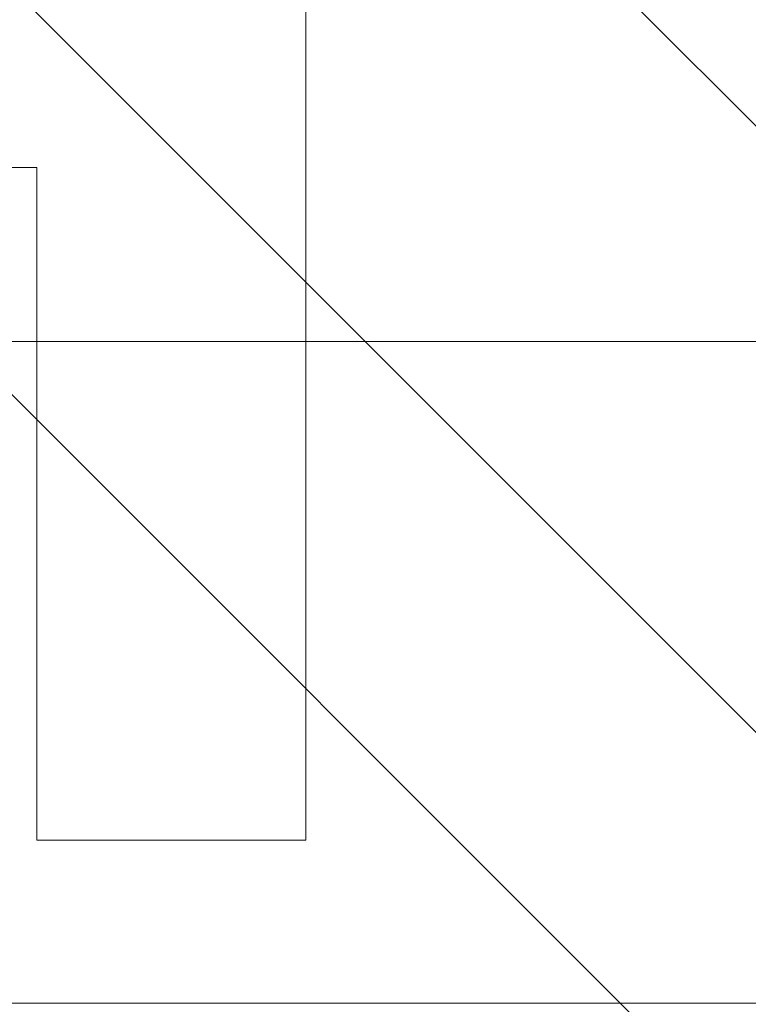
# Model space of a CAD drawing. Header units: inches. Extents: x -416 to -272, y -73 to 47.
# Tile 136 of 206: x -280.325 to -279.685, y -43.493 to -42.629. Entities that reach past the tile are written whole.
import ezdxf

# ---------------------------------------------------------------- set-up
doc = ezdxf.new("R2010")
doc.units = ezdxf.units.IN
doc.header["$LTSCALE"] = 32
doc.header["$MEASUREMENT"] = 0
doc.linetypes.add('Dash Style-1', pattern=[0.083328, 0.041656, -0.041672])
for name, color, linetype, lineweight in [('DashLine', 7, 'Continuous', 13), ('DashLineFill', 7, 'Dash Style-1', 13), ('Drawing', 7, 'Continuous', 18), ('None', 7, 'Continuous', 18), ('SolidLine', 7, 'Continuous', 15)]:
    doc.layers.add(name, color=color, linetype=linetype, lineweight=lineweight)

# ---------------------------------------------------------------- blocks, each defined once
blk = doc.blocks.new('Group-42')
at = {"layer": 'DashLine', "flags": 128}
blk.add_lwpolyline([(1.114173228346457, -2.559055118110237), (70.89370078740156, -2.559055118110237), (70.89370078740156, -30), (1.114173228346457, -30)], close=True, dxfattribs=at)
at = {"layer": 'SolidLine', "flags": 128}
blk.add_lwpolyline([(1.114173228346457, -2.559055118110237), (70.89370078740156, -2.559055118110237), (70.89370078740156, -30), (1.114173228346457, -30)], close=True, dxfattribs=at)
blk = doc.blocks.new('Group-77')
at = {"layer": 'SolidLine', "color": 7, "flags": 128}
blk.add_lwpolyline([(-0.1431672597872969, 0.7138216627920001), (-0.1431672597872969, 0.4776011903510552), (-0.733718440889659, 0.4776011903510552), (-0.733718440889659, -0.2310602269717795), (-0.1431672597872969, -0.2310602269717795), (-0.1431672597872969, -0.4672806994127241), (-1.560490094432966, -0.4672806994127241), (-1.560490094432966, -0.2310602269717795), (-0.9699389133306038, -0.2310602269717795), (-0.9699389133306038, 0.4776011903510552), (-1.560490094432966, 0.4776011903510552), (-1.560490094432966, 0.7138216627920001)], close=True, dxfattribs=at)
blk = doc.blocks.new('TiMotion_Handset (2D)')
at = {"layer": 'DashLineFill', "linetype": 'Continuous', "lineweight": 13}
h = blk.add_hatch(dxfattribs=at)
h.set_pattern_fill('Steel', color=253, style=0, pattern_type=2)
h.set_pattern_definition([(45, (0, 0), (-1.61301565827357, 1.935715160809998), []), (45, (-1.0608, 1.0608), (-0.4723460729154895, 0.4167612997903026), [])])
h.paths.add_polyline_path([(-0.5650679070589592, 2.440944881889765), (-0.5636889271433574, 2.443168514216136), (-0.5621892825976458, 2.445271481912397), (-0.5605689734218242, 2.447253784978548), (-0.5588279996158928, 2.449115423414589), (-0.5569663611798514, 2.45085639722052), (-0.5549840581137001, 2.452476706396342), (-0.5528810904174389, 2.453976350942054), (-0.5506574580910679, 2.455355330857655), (-0.5483514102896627, 2.456591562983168), (-0.5460011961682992, 2.457662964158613), (-0.543606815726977, 2.458569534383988), (-0.5411682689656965, 2.459311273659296), (-0.5386855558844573, 2.459888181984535), (-0.5361586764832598, 2.460300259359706), (-0.5335876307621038, 2.460547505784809), (-0.5309724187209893, 2.460629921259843), (0.4425815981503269, 2.460629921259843), (0.4451968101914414, 2.460547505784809), (0.4477678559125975, 2.460300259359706), (0.450294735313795, 2.459888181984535), (0.4527774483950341, 2.459311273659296), (0.4552159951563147, 2.458569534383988), (0.4576103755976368, 2.457662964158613), (0.4599605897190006, 2.456591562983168), (0.4622666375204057, 2.455355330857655), (0.4644902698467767, 2.453976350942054), (0.4665932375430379, 2.452476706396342), (0.4685755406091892, 2.45085639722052), (0.4704371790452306, 2.449115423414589), (0.472178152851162, 2.447253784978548), (0.4737984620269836, 2.445271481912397), (0.4752981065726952, 2.443168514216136), (0.4766770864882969, 2.440944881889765), (0.4779133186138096, 2.43863883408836), (0.478984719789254, 2.436288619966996), (0.47989129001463, 2.433894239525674), (0.4806330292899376, 2.431455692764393), (0.4812099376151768, 2.428972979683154), (0.4816220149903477, 2.426446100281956), (0.4818692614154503, 2.423875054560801), (0.4819516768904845, 2.421259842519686), (0.4819516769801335, 1.765582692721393), (0.4825163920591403, 1.763951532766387), (0.4830058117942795, 1.762300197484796), (0.4834199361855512, 1.760628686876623), (0.4837587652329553, 1.758937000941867), (0.4840222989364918, 1.757225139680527), (0.4842105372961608, 1.755493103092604), (0.4843234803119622, 1.753740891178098), (0.484361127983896, 1.751968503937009), (0.484361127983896, -1.751965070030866), (0.4842787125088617, -1.75458028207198), (0.4840314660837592, -1.757151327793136), (0.4836193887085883, -1.759678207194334), (0.483042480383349, -1.762160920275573), (0.4823007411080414, -1.764599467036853), (0.4813941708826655, -1.766993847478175), (0.4803227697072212, -1.769344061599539), (0.4790865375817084, -1.771650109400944), (0.4777075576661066, -1.773873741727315), (0.4762079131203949, -1.775976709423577), (0.4745876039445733, -1.777959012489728), (0.4728466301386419, -1.779820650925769), (0.4709849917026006, -1.781561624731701), (0.4690026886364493, -1.783181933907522), (0.4668997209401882, -1.784681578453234), (0.4646760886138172, -1.786060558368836), (0.4623700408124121, -1.787296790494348), (0.4600198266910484, -1.788368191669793), (0.4576254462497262, -1.789274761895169), (0.4551868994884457, -1.790016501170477), (0.4527041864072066, -1.790593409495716), (0.4501773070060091, -1.791005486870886), (0.447606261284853, -1.791252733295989), (0.4449910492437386, -1.791335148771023), (-1.79051826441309, -1.791335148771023), (-1.793133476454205, -1.791252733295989), (-1.795704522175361, -1.791005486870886), (-1.798231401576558, -1.790593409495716), (-1.800714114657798, -1.790016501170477), (-1.803152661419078, -1.789274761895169), (-1.8055470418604, -1.788368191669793), (-1.807897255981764, -1.787296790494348), (-1.810203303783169, -1.786060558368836), (-1.81242693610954, -1.784681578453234), (-1.814529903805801, -1.783181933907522), (-1.816512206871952, -1.781561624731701), (-1.818373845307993, -1.779820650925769), (-1.820114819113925, -1.777959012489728), (-1.821735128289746, -1.775976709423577), (-1.823234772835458, -1.773873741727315), (-1.82461375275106, -1.771650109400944), (-1.825849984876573, -1.769344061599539), (-1.826921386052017, -1.766993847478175), (-1.827827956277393, -1.764599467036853), (-1.828569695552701, -1.762160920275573), (-1.82914660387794, -1.759678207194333), (-1.829558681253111, -1.757151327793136), (-1.829805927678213, -1.75458028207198), (-1.829888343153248, -1.751965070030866), (-1.829888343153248, 1.751968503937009), (-1.829805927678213, 1.754583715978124), (-1.829558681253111, 1.75715476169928), (-1.82914660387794, 1.759681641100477), (-1.828569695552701, 1.762164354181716), (-1.827827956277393, 1.764602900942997), (-1.826921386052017, 1.766997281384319), (-1.825849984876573, 1.769347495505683), (-1.82461375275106, 1.771653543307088), (-1.823234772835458, 1.773877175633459), (-1.821735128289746, 1.77598014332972), (-1.820114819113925, 1.777962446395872), (-1.818373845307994, 1.779824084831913), (-1.816512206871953, 1.781565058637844), (-1.814529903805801, 1.783185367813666), (-1.81242693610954, 1.784685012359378), (-1.810203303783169, 1.786063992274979), (-1.807897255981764, 1.787300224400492), (-1.8055470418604, 1.788371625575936), (-1.803152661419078, 1.789278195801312), (-1.800714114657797, 1.79001993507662), (-1.798231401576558, 1.790596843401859), (-1.795704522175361, 1.79100892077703), (-1.793133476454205, 1.791256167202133), (-1.79051826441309, 1.791338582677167), (-0.5703424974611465, 1.791338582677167), (-0.5703424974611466, 2.421259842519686), (-0.5702600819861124, 2.423875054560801), (-0.5700128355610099, 2.426446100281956), (-0.569600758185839, 2.428972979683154), (-0.5690238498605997, 2.431455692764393), (-0.5682821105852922, 2.433894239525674), (-0.5673755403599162, 2.436288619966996), (-0.5663041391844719, 2.43863883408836)])
at = {"layer": 'DashLineFill'}
blk.add_open_spline([(-0.5650679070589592, 2.440944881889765), (-0.559793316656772, 2.450080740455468), (-0.5415215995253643, 2.460629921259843), (-0.04419541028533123, 2.460629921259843), (0.4531307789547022, 2.460629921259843), (0.4714024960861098, 2.450080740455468), (0.4819516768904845, 2.431809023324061), (0.4819516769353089, 2.09342126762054), (0.4819516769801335, 1.765582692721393), (0.484361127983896, 1.759098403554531), (0.484361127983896, 1.716953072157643e-06), (0.484361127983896, -1.76251425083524), (0.473811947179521, -1.780785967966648), (0.4555402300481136, -1.791335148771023), (-0.672763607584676, -1.791335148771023), (-1.801067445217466, -1.791335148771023), (-1.819339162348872, -1.780785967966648), (-1.829888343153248, -1.76251425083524), (-1.829888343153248, 1.716953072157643e-06), (-1.829888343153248, 1.762517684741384), (-1.819339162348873, 1.780789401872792), (-1.801067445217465, 1.791338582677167), (-1.180430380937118, 1.791338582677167), (-0.5703424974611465, 1.791338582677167), (-0.5703424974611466, 2.106299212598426), (-0.5703424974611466, 2.431809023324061), (-0.5650679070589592, 2.440944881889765)], degree=2, knots=[0, 0, 0, 0.001659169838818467, 0.003318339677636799, 0.07987838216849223, 0.08153755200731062, 0.08319672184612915, 0.08485589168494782, 0.1364181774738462, 0.1364181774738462, 0.1375061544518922, 0.4048450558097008, 0.4064547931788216, 0.4080645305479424, 0.4096742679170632, 0.5802364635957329, 0.5818462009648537, 0.5834559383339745, 0.5850656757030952, 0.8524045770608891, 0.8540143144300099, 0.8556240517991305, 0.8572337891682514, 0.9503292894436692, 0.9503292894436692, 0.9983902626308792, 1, 1, 1], dxfattribs=at)
at = {"layer": 'Drawing', "color": 7, "linetype": 'Continuous'}
blk.add_line((-1.118964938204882e-15, -1.771653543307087), (0, 1.771653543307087), dxfattribs=at)
at = {"layer": 'SolidLine', "color": 253, "linetype": 'Continuous'}
blk.add_line((-0.580838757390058, 1.791338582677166), (-0.580838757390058, -1.79046668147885), dxfattribs=at)
at = {"layer": 'SolidLine', "color": 7}
blk.add_blockref('Group-77', (0, 0), dxfattribs=at)
blk = doc.blocks.new('Group-78')
at = {"layer": 'None'}
blk.add_blockref('Group-42', (0, 0), dxfattribs=at)
at = {"layer": 'None', "color": 7, "rotation": 270}
blk.add_blockref('TiMotion_Handset (2D)', (62.99212598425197, -30), dxfattribs=at)
blk = doc.blocks.new('SL Credenza Desk (2D)')
at = {"layer": 'None'}
blk.add_blockref('Group-78', (0, 0), dxfattribs=at)
at = {"layer": 'Drawing', "color": 0, "flags": 1}
for tag in ['Tag', 'Catalog', 'Option1', 'Option2', 'Option3', 'Option4', 'Option5', 'Option6', 'Option7', 'Option8', 'Option9', 'Option10', 'Option11', 'Option12', 'Custom', 'FinishGroup', 'Discount', 'Item2', 'Item3', 'Item6', 'Item9', 'Item10', 'Item12', 'Item13', 'Item16', 'Item19', 'Item20', 'Item21', 'Item22', 'Item23', 'Item24', 'Item25', 'Item8', 'Item18', 'Item1', 'Item4', 'Item5', 'Item7', 'Item11', 'Item14', 'Item15', 'Item17']:
    blk.add_attdef(tag, (15.71916659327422, -28.99901361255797), '', height=0.007086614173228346, dxfattribs=at)
blk = doc.blocks.new('Group-79')
at = {"layer": 'Drawing'}
blk.add_blockref('SL Credenza Desk (2D)', (15.67979651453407, 1.485347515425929), dxfattribs=at)
at = {"layer": 'Drawing', "color": 0, "flags": 1}
for tag in ['Tag', 'Catalog', 'Option1', 'Option2', 'Option3', 'Option4', 'Option5', 'Option6', 'Option7', 'Option8', 'Option9', 'Option10', 'Option11', 'Option12', 'Custom', 'FinishGroup', 'Discount', 'Item2', 'Item3', 'Item6', 'Item9', 'Item10', 'Item12', 'Item13', 'Item16', 'Item19', 'Item20', 'Item21', 'Item22', 'Item23', 'Item24', 'Item25', 'Item8', 'Item18', 'Item1', 'Item4', 'Item5', 'Item7', 'Item11', 'Item14', 'Item15', 'Item17']:
    blk.add_attdef(tag, (15.71916659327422, -28.99901361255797), '', height=0.007086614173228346, dxfattribs=at)

msp = doc.modelspace()

# ---------------------------------------------------------------- block references
at = {"layer": 'Drawing', "color": 7}
msp.add_blockref('Group-79', (-359.4593240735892, -14.97747349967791), dxfattribs=at)

doc.saveas('drawing.dxf')
